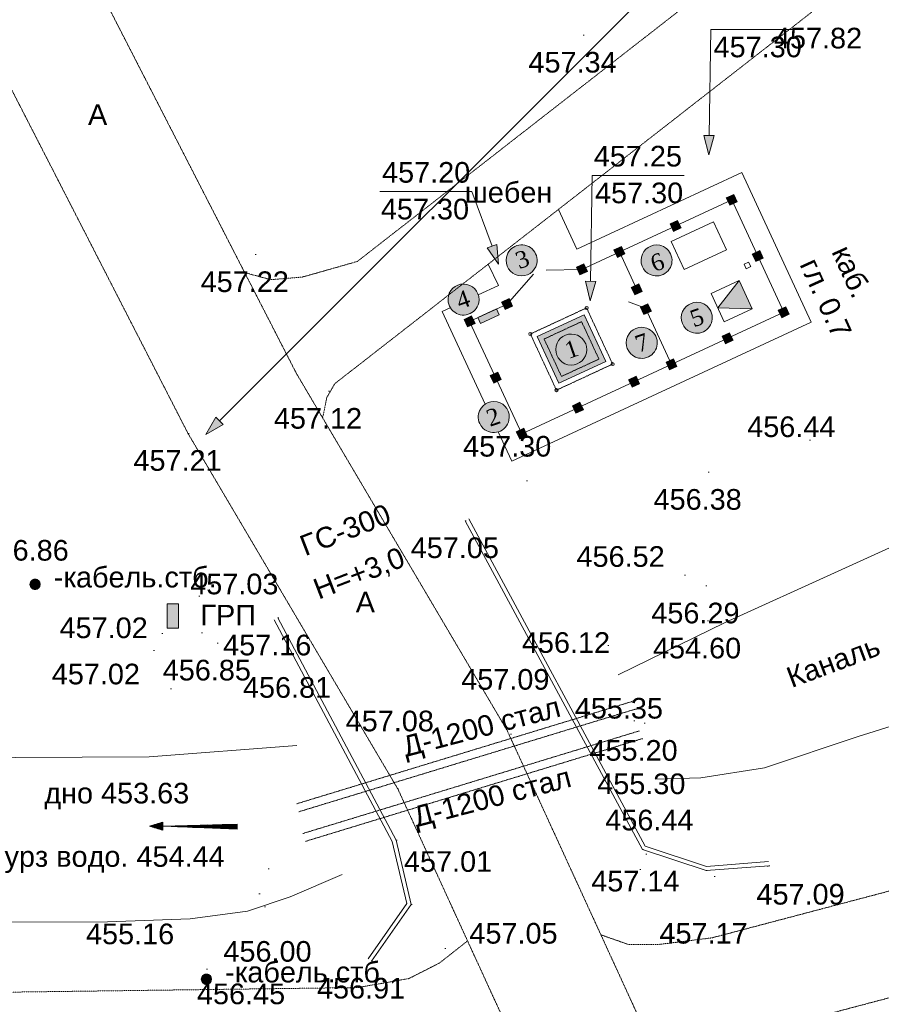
# Model space of a CAD drawing. Header units: millimetres. Extents: x 918404 to 1362154, y 4120617 to 4364104.
# Tile 35 of 256: x 929377 to 937726, y 4170417 to 4179956. Entities that reach past the tile are written whole.
import ezdxf

# ---------------------------------------------------------------- set-up
doc = ezdxf.new("R2010")
doc.units = ezdxf.units.MM
doc.header["$MEASUREMENT"] = 0
doc.linetypes.add('STRIHSMALL', pattern=[1, 0.5, -0.5])
doc.linetypes.add('Д_ТРОТ_ТРУБА', pattern=[1.5, 0.75, -0.75])
for name, color, linetype, lineweight in [('(013) Газ_Ном._пера__2', 2, 'Continuous', 18), ('(013) Газ_Ном._пера__7', 7, 'Continuous', 18), ('(016) Кабель_Ном._пера__7', 7, 'Continuous', 18), ('(019) Связь_Ном._пера__7', 7, 'Continuous', 18), ('(025) Дорога_Ном._пера__7', 7, 'Continuous', 18), ('(027) Гидрография_Ном._пера__7', 7, 'Continuous', 18), ('0_Ном._пера__1', 1, 'Continuous', 18), ('0_Ном._пера__4', 4, 'Continuous', 18), ('0_Ном._пера__6', 6, 'Continuous', 18), ('0_Ном._пера__7', 7, 'Continuous', 18), ('0_Ном._пера__7_Ном._пера__7', 7, 'Continuous', 18), ('Fills_Pen_No__7_Ном._пера__7', 7, 'Continuous', 18), ('ВЫСОТА_Ном._пера__7', 7, 'Continuous', 18), ('Отметка_Ном._пера__255', 255, 'Continuous', 18), ('Текст_Ном._пера__7', 7, 'Continuous', 18), ('ТОЧКИ_Ном._пера__5', 5, 'Continuous', 18)]:
    doc.layers.add(name, color=color, linetype=linetype, lineweight=lineweight)
for name, color, linetype, lineweight, true_color in [('0_Ном._пера__128', 7, 'Continuous', 18, 0x00261c), ('64_Ном._пера__1_Ном._пера__28', 7, 'Continuous', 18, 0x260900), ('64_Ном._пера__1_Ном._пера__48', 7, 'Continuous', 18, 0x261c00), ('Отметка_Ном._пера__244', 7, 'Continuous', 18, 0x7f001f)]:
    doc.layers.add(name, color=color, linetype=linetype, lineweight=lineweight, true_color=true_color)
doc.layers.add('64_Ном._пера__1', color=7, linetype='Continuous')
doc.styles.add('СГЕНЕРИР_СТИЛЬ_1', font='arial.ttf')
doc.styles.add('СГЕНЕРИР_СТИЛЬ_2', font='arial.ttf')
doc.styles.add('СГЕНЕРИР_СТИЛЬ_4', font='times.ttf')

# ---------------------------------------------------------------- blocks, each defined once
blk = doc.blocks.new('Колонна_1045', base_point=(936276.4, 4178211))
at = {"layer": '64_Ном._пера__1_Ном._пера__48', "linetype": 'Continuous'}
blk.add_hatch(color=256, dxfattribs=at).paths.add_polyline_path([(936223.3, 4178230.5), (936256.9, 4178157.9), (936329.5, 4178191.6), (936295.8, 4178264.2)])
at = {"layer": '64_Ном._пера__1_Ном._пера__28', "linetype": 'Continuous', "flags": 128}
blk.add_lwpolyline([(936223.3, 4178230.5), (936256.9, 4178157.9), (936329.5, 4178191.6), (936295.8, 4178264.2)], close=True, dxfattribs=at)
blk = doc.blocks.new('Колонна_1046', base_point=(935356.2, 4177343.1))
at = {"layer": '64_Ном._пера__1_Ном._пера__48', "linetype": 'Continuous'}
blk.add_hatch(color=256, dxfattribs=at).paths.add_polyline_path([(935336.7, 4177290), (935409.3, 4177323.7), (935375.6, 4177396.3), (935303.1, 4177362.6)])
at = {"layer": '64_Ном._пера__1_Ном._пера__28', "linetype": 'Continuous', "flags": 128}
blk.add_lwpolyline([(935336.7, 4177290), (935409.3, 4177323.7), (935375.6, 4177396.3), (935303.1, 4177362.6)], close=True, dxfattribs=at)
blk = doc.blocks.new('Колонна_1047', base_point=(935444.9, 4177152))
at = {"layer": '64_Ном._пера__1_Ном._пера__48', "linetype": 'Continuous'}
blk.add_hatch(color=256, dxfattribs=at).paths.add_polyline_path([(935425.4, 4177098.9), (935498, 4177132.5), (935464.3, 4177205.1), (935391.8, 4177171.4)])
at = {"layer": '64_Ном._пера__1_Ном._пера__28', "linetype": 'Continuous', "flags": 128}
blk.add_lwpolyline([(935425.4, 4177098.9), (935498, 4177132.5), (935464.3, 4177205.1), (935391.8, 4177171.4)], close=True, dxfattribs=at)
blk = doc.blocks.new('Колонна_1048', base_point=(935187.8, 4177706))
at = {"layer": '64_Ном._пера__1_Ном._пера__48', "linetype": 'Continuous'}
blk.add_hatch(color=256, dxfattribs=at).paths.add_polyline_path([(935134.7, 4177725.5), (935168.4, 4177652.9), (935241, 4177686.5), (935207.3, 4177759.1)])
at = {"layer": '64_Ном._пера__1_Ном._пера__28', "linetype": 'Continuous', "flags": 128}
blk.add_lwpolyline([(935134.7, 4177725.5), (935168.4, 4177652.9), (935241, 4177686.5), (935207.3, 4177759.1)], close=True, dxfattribs=at)
blk = doc.blocks.new('Колонна_1049', base_point=(934825.1, 4177537.7))
at = {"layer": '64_Ном._пера__1_Ном._пера__48', "linetype": 'Continuous'}
blk.add_hatch(color=256, dxfattribs=at).paths.add_polyline_path([(934772, 4177557.2), (934805.7, 4177484.6), (934878.3, 4177518.3), (934844.6, 4177590.8)])
at = {"layer": '64_Ном._пера__1_Ном._пера__28', "linetype": 'Continuous', "flags": 128}
blk.add_lwpolyline([(934772, 4177557.2), (934805.7, 4177484.6), (934878.3, 4177518.3), (934844.6, 4177590.8)], close=True, dxfattribs=at)
blk = doc.blocks.new('Колонна_1050', base_point=(936528.9, 4177666.8))
at = {"layer": '64_Ном._пера__1_Ном._пера__48', "linetype": 'Continuous'}
blk.add_hatch(color=256, dxfattribs=at).paths.add_polyline_path([(936509.5, 4177613.6), (936582, 4177647.3), (936548.4, 4177719.9), (936475.8, 4177686.2)])
at = {"layer": '64_Ном._пера__1_Ном._пера__28', "linetype": 'Continuous', "flags": 128}
blk.add_lwpolyline([(936509.5, 4177613.6), (936582, 4177647.3), (936548.4, 4177719.9), (936475.8, 4177686.2)], close=True, dxfattribs=at)
blk = doc.blocks.new('Колонна_1051', base_point=(933737, 4177032.9))
at = {"layer": '64_Ном._пера__1_Ном._пера__48', "linetype": 'Continuous'}
blk.add_hatch(color=256, dxfattribs=at).paths.add_polyline_path([(933683.9, 4177052.3), (933717.6, 4176979.8), (933790.1, 4177013.4), (933756.5, 4177086)])
at = {"layer": '64_Ном._пера__1_Ном._пера__28', "linetype": 'Continuous', "flags": 128}
blk.add_lwpolyline([(933683.9, 4177052.3), (933717.6, 4176979.8), (933790.1, 4177013.4), (933756.5, 4177086)], close=True, dxfattribs=at)
blk = doc.blocks.new('Колонна_1052', base_point=(935692.9, 4176617.4))
at = {"layer": '64_Ном._пера__1_Ном._пера__48', "linetype": 'Continuous'}
blk.add_hatch(color=256, dxfattribs=at).paths.add_polyline_path([(935673.4, 4176564.3), (935746, 4176598), (935712.3, 4176670.6), (935639.8, 4176636.9)])
at = {"layer": '64_Ном._пера__1_Ном._пера__28', "linetype": 'Continuous', "flags": 128}
blk.add_lwpolyline([(935673.4, 4176564.3), (935746, 4176598), (935712.3, 4176670.6), (935639.8, 4176636.9)], close=True, dxfattribs=at)
blk = doc.blocks.new('Колонна_1053', base_point=(936237.2, 4176870))
at = {"layer": '64_Ном._пера__1_Ном._пера__48', "linetype": 'Continuous'}
blk.add_hatch(color=256, dxfattribs=at).paths.add_polyline_path([(936217.7, 4176816.8), (936290.3, 4176850.5), (936256.6, 4176923.1), (936184, 4176889.4)])
at = {"layer": '64_Ном._пера__1_Ном._пера__28', "linetype": 'Continuous', "flags": 128}
blk.add_lwpolyline([(936217.7, 4176816.8), (936290.3, 4176850.5), (936256.6, 4176923.1), (936184, 4176889.4)], close=True, dxfattribs=at)
blk = doc.blocks.new('Колонна_1054', base_point=(936781.4, 4177122.5))
at = {"layer": '64_Ном._пера__1_Ном._пера__48', "linetype": 'Continuous'}
blk.add_hatch(color=256, dxfattribs=at).paths.add_polyline_path([(936762, 4177069.4), (936834.5, 4177103), (936800.9, 4177175.6), (936728.3, 4177141.9)])
at = {"layer": '64_Ном._пера__1_Ном._пера__28', "linetype": 'Continuous', "flags": 128}
blk.add_lwpolyline([(936762, 4177069.4), (936834.5, 4177103), (936800.9, 4177175.6), (936728.3, 4177141.9)], close=True, dxfattribs=at)
blk = doc.blocks.new('Колонна_1055', base_point=(935732.1, 4177958.5))
at = {"layer": '64_Ном._пера__1_Ном._пера__48', "linetype": 'Continuous'}
blk.add_hatch(color=256, dxfattribs=at).paths.add_polyline_path([(935679, 4177978), (935712.7, 4177905.4), (935785.2, 4177939.1), (935751.6, 4178011.6)])
at = {"layer": '64_Ном._пера__1_Ном._пера__28', "linetype": 'Continuous', "flags": 128}
blk.add_lwpolyline([(935679, 4177978), (935712.7, 4177905.4), (935785.2, 4177939.1), (935751.6, 4178011.6)], close=True, dxfattribs=at)
blk = doc.blocks.new('Колонна_1056', base_point=(934099.9, 4177201.2))
at = {"layer": '64_Ном._пера__1_Ном._пера__48', "linetype": 'Continuous'}
blk.add_hatch(color=256, dxfattribs=at).paths.add_polyline_path([(934046.7, 4177220.7), (934080.4, 4177148.1), (934153, 4177181.8), (934119.3, 4177254.3)])
at = {"layer": '64_Ном._пера__1_Ном._пера__28', "linetype": 'Continuous', "flags": 128}
blk.add_lwpolyline([(934046.7, 4177220.7), (934080.4, 4177148.1), (934153, 4177181.8), (934119.3, 4177254.3)], close=True, dxfattribs=at)
blk = doc.blocks.new('Колонна_1235', base_point=(933989.5, 4176488.6))
at = {"layer": '64_Ном._пера__1_Ном._пера__48', "linetype": 'Continuous'}
blk.add_hatch(color=256, dxfattribs=at).paths.add_polyline_path([(933936.4, 4176508.1), (933970.1, 4176435.5), (934042.6, 4176469.2), (934009, 4176541.7)])
at = {"layer": '64_Ном._пера__1_Ном._пера__28', "linetype": 'Continuous', "flags": 128}
blk.add_lwpolyline([(933936.4, 4176508.1), (933970.1, 4176435.5), (934042.6, 4176469.2), (934009, 4176541.7)], close=True, dxfattribs=at)
blk = doc.blocks.new('Колонна_1236', base_point=(934242, 4175944.3))
at = {"layer": '64_Ном._пера__1_Ном._пера__48', "linetype": 'Continuous'}
blk.add_hatch(color=256, dxfattribs=at).paths.add_polyline_path([(934188.9, 4175963.8), (934222.6, 4175891.2), (934295.2, 4175924.9), (934261.5, 4175997.5)])
at = {"layer": '64_Ном._пера__1_Ном._пера__28', "linetype": 'Continuous', "flags": 128}
blk.add_lwpolyline([(934188.9, 4175963.8), (934222.6, 4175891.2), (934295.2, 4175924.9), (934261.5, 4175997.5)], close=True, dxfattribs=at)
blk = doc.blocks.new('Колонна_1237', base_point=(934786.3, 4176196.8))
at = {"layer": '64_Ном._пера__1_Ном._пера__48', "linetype": 'Continuous'}
blk.add_hatch(color=256, dxfattribs=at).paths.add_polyline_path([(934733.2, 4176216.3), (934766.9, 4176143.7), (934839.4, 4176177.4), (934805.8, 4176250)])
at = {"layer": '64_Ном._пера__1_Ном._пера__28', "linetype": 'Continuous', "flags": 128}
blk.add_lwpolyline([(934733.2, 4176216.3), (934766.9, 4176143.7), (934839.4, 4176177.4), (934805.8, 4176250)], close=True, dxfattribs=at)
blk = doc.blocks.new('Колонна_1238', base_point=(935330.6, 4176449.4))
at = {"layer": '64_Ном._пера__1_Ном._пера__48', "linetype": 'Continuous'}
blk.add_hatch(color=256, dxfattribs=at).paths.add_polyline_path([(935277.5, 4176468.8), (935311.1, 4176396.2), (935383.7, 4176429.9), (935350, 4176502.5)])
at = {"layer": '64_Ном._пера__1_Ном._пера__28', "linetype": 'Continuous', "flags": 128}
blk.add_lwpolyline([(935277.5, 4176468.8), (935311.1, 4176396.2), (935383.7, 4176429.9), (935350, 4176502.5)], close=True, dxfattribs=at)
blk = doc.blocks.new('Линия_121', base_point=(941398.9, 4186157))
at = {"layer": '0_Ном._пера__1', "linetype": 'Continuous'}
blk.add_hatch(color=256, dxfattribs=at).paths.add_polyline_path([(931181, 4175939.2), (931348.3, 4176035.8), (931277.6, 4176106.5)])
for p, q in [((941398.9, 4186157), (931313, 4176071.1)), ((931181, 4175939.2), (931277.6, 4176106.5)), ((931277.6, 4176106.5), (931348.3, 4176035.8)), ((931181, 4175939.2), (931348.3, 4176035.8))]:
    blk.add_line(p, q, dxfattribs=at)
blk = doc.blocks.new('Линия_188', base_point=(933758.9, 4178291.4))
at = {"layer": '0_Ном._пера__1', "linetype": 'Continuous'}
blk.add_hatch(color=256, dxfattribs=at).paths.add_polyline_path([(934018.2, 4177587.4), (934000.6, 4177779.8), (933906.8, 4177745.3)])
for p, q in [((933758.9, 4178291.4), (933953.7, 4177762.5)), ((933906.8, 4177745.3), (934000.6, 4177779.8)), ((934018.2, 4177587.4), (933906.8, 4177745.3)), ((934018.2, 4177587.4), (934000.6, 4177779.8))]:
    blk.add_line(p, q, dxfattribs=at)
blk = doc.blocks.new('Линия_189', base_point=(934924.1, 4178448.3))
at = {"layer": '0_Ном._пера__1', "linetype": 'Continuous'}
blk.add_hatch(color=256, dxfattribs=at).paths.add_polyline_path([(934905.8, 4177234.2), (934958.6, 4177420), (934858.6, 4177421.6)])
for p, q in [((934924.1, 4178448.3), (934908.6, 4177420.8)), ((934905.8, 4177234.2), (934858.6, 4177421.6)), ((934858.6, 4177421.6), (934958.6, 4177420)), ((934905.8, 4177234.2), (934958.6, 4177420))]:
    blk.add_line(p, q, dxfattribs=at)
blk = doc.blocks.new('Линия_190', base_point=(936073.3, 4179862.4))
at = {"layer": '0_Ном._пера__1', "linetype": 'Continuous'}
blk.add_hatch(color=256, dxfattribs=at).paths.add_polyline_path([(936054.9, 4178648.4), (936107.7, 4178834.2), (936007.7, 4178835.7)])
for p, q in [((936073.3, 4179862.4), (936057.7, 4178835)), ((936054.9, 4178648.4), (936007.7, 4178835.7)), ((936007.7, 4178835.7), (936107.7, 4178834.2)), ((936054.9, 4178648.4), (936107.7, 4178834.2))]:
    blk.add_line(p, q, dxfattribs=at)

msp = doc.modelspace()

# ---------------------------------------------------------------- hatches: boundary and pattern name
at = {"layer": '(013) Газ_Ном._пера__2', "linetype": 'Continuous'}
msp.add_hatch(color=256, dxfattribs=at).paths.add_polyline_path([(930915.2, 4174298.6), (930807.5, 4174298.6), (930807.5, 4174060), (930915.2, 4174060)])
at = {"layer": '0_Ном._пера__1', "linetype": 'Continuous', "lineweight": 18}
for points in [[(936476.1, 4177156.3), (936349.9, 4177428.4), (936150, 4177177.6), (936147.8, 4177165.9)], [(934602.6, 4176433.6), (935056.2, 4176644), (934845.8, 4177097.5), (934392.2, 4176887.1)]]:
    msp.add_hatch(color=14, dxfattribs=at).paths.add_polyline_path(points)
at = {"layer": '0_Ном._пера__1', "linetype": 'Continuous', "lineweight": 0, "true_color": 0xbf0000}
msp.add_hatch(color=12, dxfattribs=at).paths.add_polyline_path([(933816.5, 4177069.7), (933997.9, 4177153.9), (934024.2, 4177097.3), (933842.7, 4177013.1)])
at = {"layer": 'Отметка_Ном._пера__255', "linetype": 'Continuous', "lineweight": 0, "true_color": 0xffffff}
for points in [[(934387.5, 4177592.5, 1), (934093.6, 4177656.2, 1)], [(935579.9, 4177771, 1), (935516.1, 4177477.1, 1)], [(933824.6, 4177213.3, 1), (933530.7, 4177277, 1)], [(935970.2, 4177215.5, 1), (935906.5, 4176921.5, 1)], [(935436.4, 4176972.5, 1), (935372.7, 4176678.5, 1)], [(934868.7, 4176729, 1), (934574.8, 4176792.7, 1)], [(934117.7, 4176075.4, 1), (933823.7, 4176139.2, 1)]]:
    msp.add_hatch(color=7, dxfattribs=at).paths.add_polyline_path(points)

# ---------------------------------------------------------------- linework, layer by layer
at = {"layer": '(013) Газ_Ном._пера__7', "linetype": 'Continuous', "flags": 128}
msp.add_lwpolyline([(930807.5, 4174060), (930807.5, 4174298.6), (930915.2, 4174298.6), (930915.2, 4174060)], close=True, dxfattribs=at)
at = {"layer": '(016) Кабель_Ном._пера__7', "linetype": 'Continuous'}
for p, q in [((929476.1, 4174495), (929575.1, 4174495)), ((929476.1, 4174494), (929575.1, 4174494)), ((929476.1, 4174493), (929575.1, 4174493)), ((929476.1, 4174492), (929575.1, 4174492)), ((929476.1, 4174491), (929575.1, 4174491)), ((929476.1, 4174490), (929575.1, 4174490)), ((929476.1, 4174489), (929576.1, 4174489)), ((929476.1, 4174488), (929576.1, 4174488)), ((929476.1, 4174487), (929576.1, 4174487)), ((929476.1, 4174486), (929576.1, 4174486)), ((929476.1, 4174485), (929576.1, 4174485)), ((929476.1, 4174484), (929576.1, 4174484)), ((929476.1, 4174483), (929575.1, 4174483)), ((929476.1, 4174482), (929575.1, 4174482)), ((929476.1, 4174481), (929575.1, 4174481)), ((929476.1, 4174480), (929575.1, 4174480)), ((929476.1, 4174479), (929575.1, 4174479)), ((929476.1, 4174478), (929575.1, 4174478)), ((929476.1, 4174477), (929575.1, 4174477)), ((929477.1, 4174499), (929574.1, 4174499)), ((929477.1, 4174498), (929574.1, 4174498)), ((929477.1, 4174497), (929574.1, 4174497)), ((929477.1, 4174496), (929575.1, 4174496)), ((929477.1, 4174476), (929575.1, 4174476)), ((929477.1, 4174475), (929574.1, 4174475)), ((929477.1, 4174474), (929574.1, 4174474)), ((929477.1, 4174473), (929574.1, 4174473)), ((929478.1, 4174503), (929573.1, 4174503)), ((929478.1, 4174502), (929573.1, 4174502)), ((929478.1, 4174501), (929573.1, 4174501)), ((929478.1, 4174500), (929574.1, 4174500)), ((929478.1, 4174472), (929574.1, 4174472)), ((929478.1, 4174471), (929573.1, 4174471)), ((929478.1, 4174470), (929573.1, 4174470)), ((929479.1, 4174505), (929572.1, 4174505)), ((929479.1, 4174504), (929572.1, 4174504)), ((929479.1, 4174469), (929573.1, 4174469)), ((929480.1, 4174507), (929571.1, 4174507)), ((929480.1, 4174506), (929572.1, 4174506)), ((929481.1, 4174509), (929570.1, 4174509)), ((929481.1, 4174508), (929571.1, 4174508)), ((929482.1, 4174511), (929569.1, 4174511)), ((929482.1, 4174510), (929570.1, 4174510)), ((929483.1, 4174513), (929568.1, 4174513)), ((929483.1, 4174512), (929569.1, 4174512)), ((929484.1, 4174514), (929567.1, 4174514)), ((929485.1, 4174516), (929566.1, 4174516)), ((929485.1, 4174515), (929567.1, 4174515)), ((929486.1, 4174517), (929565.1, 4174517)), ((929487.1, 4174518), (929564.1, 4174518)), ((929488.1, 4174519), (929563.1, 4174519)), ((929489.1, 4174520), (929563.1, 4174520)), ((929490.1, 4174521), (929562.1, 4174521)), ((929491.1, 4174522), (929561.1, 4174522)), ((929492.1, 4174523), (929560.1, 4174523)), ((929493.1, 4174524), (929558.1, 4174524)), ((929494.1, 4174525), (929557.1, 4174525)), ((929495.1, 4174526), (929556.1, 4174526)), ((929497.1, 4174527), (929555.1, 4174527)), ((929498.1, 4174528), (929553.1, 4174528)), ((929500.1, 4174529), (929552.1, 4174529)), ((929501.1, 4174530), (929550.1, 4174530)), ((929503.1, 4174531), (929548.1, 4174531)), ((929505.1, 4174532), (929546.1, 4174532)), ((929508.1, 4174533), (929544.1, 4174533)), ((929511.1, 4174534), (929541.1, 4174534)), ((929514.1, 4174535), (929537.1, 4174535)), ((929520.1, 4174536), (929531.1, 4174536)), ((929479.1, 4174468), (929572.1, 4174468)), ((929479.1, 4174467), (929572.1, 4174467)), ((929480.1, 4174466), (929571.1, 4174466)), ((929480.1, 4174465), (929571.1, 4174465)), ((929481.1, 4174464), (929570.1, 4174464)), ((929481.1, 4174463), (929570.1, 4174463)), ((929482.1, 4174462), (929569.1, 4174462)), ((929482.1, 4174461), (929569.1, 4174461)), ((929483.1, 4174460), (929568.1, 4174460)), ((929484.1, 4174459), (929567.1, 4174459)), ((929484.1, 4174458), (929567.1, 4174458)), ((929485.1, 4174457), (929566.1, 4174457)), ((929486.1, 4174456), (929565.1, 4174456)), ((929487.1, 4174455), (929565.1, 4174455)), ((929487.1, 4174454), (929564.1, 4174454)), ((929488.1, 4174453), (929563.1, 4174453)), ((929489.1, 4174452), (929562.1, 4174452)), ((929490.1, 4174451), (929561.1, 4174451)), ((929491.1, 4174450), (929560.1, 4174450)), ((929492.1, 4174449), (929559.1, 4174449)), ((929493.1, 4174448), (929558.1, 4174448)), ((929495.1, 4174447), (929557.1, 4174447)), ((929496.1, 4174446), (929555.1, 4174446)), ((929497.1, 4174445), (929554.1, 4174445)), ((929499.1, 4174444), (929552.1, 4174444)), ((929501.1, 4174443), (929551.1, 4174443)), ((929502.1, 4174442), (929549.1, 4174442)), ((929504.1, 4174441), (929547.1, 4174441)), ((929507.1, 4174440), (929544.1, 4174440)), ((929509.1, 4174439), (929542.1, 4174439)), ((929513.1, 4174438), (929538.1, 4174438)), ((929517.1, 4174437), (929534.1, 4174437)), ((931136.5, 4170668.7), (931235.5, 4170668.7)), ((931136.5, 4170667.7), (931235.5, 4170667.7)), ((931136.5, 4170666.7), (931235.5, 4170666.7)), ((931136.5, 4170665.7), (931235.5, 4170665.7)), ((931136.5, 4170664.7), (931235.5, 4170664.7)), ((931136.5, 4170663.7), (931235.5, 4170663.7)), ((931136.5, 4170662.7), (931236.5, 4170662.7)), ((931136.5, 4170661.7), (931236.5, 4170661.7)), ((931136.5, 4170660.7), (931236.5, 4170660.7)), ((931136.5, 4170659.7), (931236.5, 4170659.7)), ((931136.5, 4170658.7), (931236.5, 4170658.7)), ((931136.5, 4170657.7), (931236.5, 4170657.7)), ((931136.5, 4170656.7), (931235.5, 4170656.7)), ((931136.5, 4170655.7), (931235.5, 4170655.7)), ((931136.5, 4170654.7), (931235.5, 4170654.7)), ((931136.5, 4170653.7), (931235.5, 4170653.7)), ((931136.5, 4170652.7), (931235.5, 4170652.7)), ((931137.5, 4170672.7), (931234.5, 4170672.7)), ((931137.5, 4170671.7), (931234.5, 4170671.7)), ((931137.5, 4170670.7), (931234.5, 4170670.7)), ((931137.5, 4170669.7), (931235.5, 4170669.7)), ((931138.5, 4170676.7), (931233.5, 4170676.7)), ((931138.5, 4170675.7), (931233.5, 4170675.7)), ((931138.5, 4170674.7), (931233.5, 4170674.7)), ((931138.5, 4170673.7), (931234.5, 4170673.7)), ((931139.5, 4170678.7), (931232.5, 4170678.7)), ((931139.5, 4170677.7), (931232.5, 4170677.7)), ((931140.5, 4170680.7), (931231.5, 4170680.7)), ((931140.5, 4170679.7), (931232.5, 4170679.7)), ((931141.5, 4170682.7), (931230.5, 4170682.7)), ((931141.5, 4170681.7), (931231.5, 4170681.7)), ((931142.5, 4170684.7), (931229.5, 4170684.7)), ((931142.5, 4170683.7), (931230.5, 4170683.7)), ((931143.5, 4170686.7), (931228.5, 4170686.7)), ((931143.5, 4170685.7), (931229.5, 4170685.7)), ((931144.5, 4170687.7), (931227.5, 4170687.7)), ((931145.5, 4170689.7), (931226.5, 4170689.7)), ((931145.5, 4170688.7), (931227.5, 4170688.7)), ((931146.5, 4170690.7), (931225.5, 4170690.7)), ((931147.5, 4170691.7), (931224.5, 4170691.7)), ((931148.5, 4170692.7), (931223.5, 4170692.7)), ((931149.5, 4170693.7), (931223.5, 4170693.7)), ((931150.5, 4170694.7), (931222.5, 4170694.7)), ((931151.5, 4170695.7), (931221.5, 4170695.7)), ((931152.5, 4170696.7), (931220.5, 4170696.7)), ((931153.5, 4170697.7), (931218.5, 4170697.7)), ((931154.5, 4170698.7), (931217.5, 4170698.7)), ((931155.5, 4170699.7), (931216.5, 4170699.7)), ((931157.5, 4170700.7), (931215.5, 4170700.7)), ((931158.5, 4170701.7), (931213.5, 4170701.7)), ((931160.5, 4170702.7), (931212.5, 4170702.7)), ((931161.5, 4170703.7), (931210.5, 4170703.7)), ((931163.5, 4170704.7), (931208.5, 4170704.7)), ((931165.5, 4170705.7), (931206.5, 4170705.7)), ((931168.5, 4170706.7), (931204.5, 4170706.7)), ((931171.5, 4170707.7), (931201.5, 4170707.7)), ((931174.5, 4170708.7), (931197.5, 4170708.7)), ((931180.5, 4170709.7), (931191.5, 4170709.7)), ((931136.5, 4170651.7), (931235.5, 4170651.7)), ((931136.5, 4170650.7), (931235.5, 4170650.7)), ((931137.5, 4170649.7), (931235.5, 4170649.7)), ((931137.5, 4170648.7), (931234.5, 4170648.7)), ((931137.5, 4170647.7), (931234.5, 4170647.7)), ((931137.5, 4170646.7), (931234.5, 4170646.7)), ((931138.5, 4170645.7), (931234.5, 4170645.7)), ((931138.5, 4170644.7), (931233.5, 4170644.7)), ((931138.5, 4170643.7), (931233.5, 4170643.7)), ((931139.5, 4170642.7), (931233.5, 4170642.7)), ((931139.5, 4170641.7), (931232.5, 4170641.7)), ((931139.5, 4170640.7), (931232.5, 4170640.7)), ((931140.5, 4170639.7), (931231.5, 4170639.7)), ((931140.5, 4170638.7), (931231.5, 4170638.7)), ((931141.5, 4170637.7), (931230.5, 4170637.7)), ((931141.5, 4170636.7), (931230.5, 4170636.7)), ((931142.5, 4170635.7), (931229.5, 4170635.7)), ((931142.5, 4170634.7), (931229.5, 4170634.7)), ((931143.5, 4170633.7), (931228.5, 4170633.7)), ((931144.5, 4170632.7), (931227.5, 4170632.7)), ((931144.5, 4170631.7), (931227.5, 4170631.7)), ((931145.5, 4170630.7), (931226.5, 4170630.7)), ((931146.5, 4170629.7), (931225.5, 4170629.7)), ((931147.5, 4170628.7), (931225.5, 4170628.7)), ((931147.5, 4170627.7), (931224.5, 4170627.7)), ((931148.5, 4170626.7), (931223.5, 4170626.7)), ((931149.5, 4170625.7), (931222.5, 4170625.7)), ((931150.5, 4170624.7), (931221.5, 4170624.7)), ((931151.5, 4170623.7), (931220.5, 4170623.7)), ((931152.5, 4170622.7), (931219.5, 4170622.7)), ((931153.5, 4170621.7), (931218.5, 4170621.7)), ((931155.5, 4170620.7), (931217.5, 4170620.7)), ((931156.5, 4170619.7), (931215.5, 4170619.7)), ((931157.5, 4170618.7), (931214.5, 4170618.7)), ((931159.5, 4170617.7), (931212.5, 4170617.7)), ((931161.5, 4170616.7), (931211.5, 4170616.7)), ((931162.5, 4170615.7), (931209.5, 4170615.7)), ((931164.5, 4170614.7), (931207.5, 4170614.7)), ((931167.5, 4170613.7), (931204.5, 4170613.7)), ((931169.5, 4170612.7), (931202.5, 4170612.7)), ((931173.5, 4170611.7), (931198.5, 4170611.7)), ((931177.5, 4170610.7), (931194.5, 4170610.7))]:
    msp.add_line(p, q, dxfattribs=at)
for centre in [(929526.1, 4174486), (931186.5, 4170659.7)]:
    msp.add_circle(centre, 50, dxfattribs=at)
at = {"layer": '(027) Гидрография_Ном._пера__7', "linetype": 'Continuous'}
for p, q in [((930633.5, 4172143.6), (930763.7, 4172182.8)), ((930763.7, 4172182.8), (930763.2, 4172102.8)), ((930763.5, 4172142.8), (930633.5, 4172143.6)), ((930763.2, 4172102.8), (930633.5, 4172143.6)), ((930763.4, 4172137.8), (930649.4, 4172138.5)), ((930763.5, 4172147.8), (930649.5, 4172148.5)), ((930763.4, 4172132.8), (930665.4, 4172133.4)), ((930763.5, 4172152.8), (930665.5, 4172153.4)), ((930763.4, 4172127.8), (930682.4, 4172128.3)), ((930763.5, 4172157.8), (930682.5, 4172158.3)), ((930763.3, 4172122.8), (930698.3, 4172123.2)), ((930763.6, 4172162.8), (930698.6, 4172163.2)), ((930763.3, 4172117.8), (930714.3, 4172118.1)), ((930763.6, 4172167.8), (930714.6, 4172168.1)), ((930763.3, 4172112.8), (930730.3, 4172113)), ((930763.6, 4172172.8), (930730.6, 4172173)), ((930763.3, 4172107.8), (930747.3, 4172107.9)), ((930763.7, 4172177.8), (930747.7, 4172177.9)), ((931483.6, 4172163.7), (930763.5, 4172142.8)), ((930763.5, 4172142.8), (931483.3, 4172113.7)), ((931483.4, 4172138.7), (930763.5, 4172142.8)), ((931483.4, 4172133.7), (930907.4, 4172137)), ((931483.5, 4172143.7), (930907.5, 4172147)), ((931483.4, 4172128.7), (931051.4, 4172131.2)), ((931483.5, 4172148.7), (931051.5, 4172151.2)), ((931483.4, 4172123.7), (931195.4, 4172125.4)), ((931483.5, 4172153.7), (931195.5, 4172155.3)), ((931483.3, 4172118.7), (931339.3, 4172119.5)), ((931483.6, 4172158.7), (931339.6, 4172159.5)), ((931483.3, 4172113.7), (931483.6, 4172163.7))]:
    msp.add_line(p, q, dxfattribs=at)
at = {"layer": '0_Ном._пера__1', "linetype": 'Continuous'}
for p, q in [((936966.1, 4179862.4), (936074.3, 4179862.4)), ((935816.9, 4178448.3), (934925.2, 4178448.3)), ((932866.1, 4178291.4), (933757.9, 4178291.4))]:
    msp.add_line(p, q, dxfattribs=at)
at = {"layer": '0_Ном._пера__1', "linetype": 'Continuous', "flags": 128}
msp.add_lwpolyline([(936349.9, 4177428.4), (936476.1, 4177156.3), (936204, 4177030), (936077.7, 4177302.2)], close=True, dxfattribs=at)
msp.add_lwpolyline([(936476.1, 4177156.3), (936140.9, 4177166.1), (936349.9, 4177428.4)], dxfattribs=at)
at = {"layer": '0_Ном._пера__128', "linetype": 'Continuous'}
for p, q in [((935356.2, 4177343.1), (935187.8, 4177706)), ((935692.9, 4176617.4), (935440.4, 4177161.7))]:
    msp.add_line(p, q, dxfattribs=at)
at = {"layer": '0_Ном._пера__4', "linetype": 'Continuous', "flags": 128}
for points in [[(935176.8, 4173608.6), (936213.6, 4174116.2), (938402.5, 4175111.5), (940395.7, 4175841.4), (943108, 4176834.6)], [(935533.4, 4172597.2), (935977, 4172610.7), (936593.6, 4172708.1), (937500.9, 4173013.4), (940093.8, 4173823.1), (941242.9, 4174247.8), (942360, 4174661.3), (943459.1, 4175083.6), (944924.7, 4175708.3)], [(932061.8, 4172924.4), (930632.7, 4172814.3), (929332.4, 4172807.6), (926755.1, 4172737.7)], [(932502.8, 4171673.4), (931998.5, 4171457.2), (931583.7, 4171319.6), (931029.2, 4171245.5), (930227.2, 4171215.5), (926705.1, 4171207.6)]]:
    msp.add_lwpolyline(points, dxfattribs=at)
at = {"layer": '0_Ном._пера__6', "linetype": 'Continuous', "flags": 128}
msp.add_lwpolyline([(936098.8, 4177997.4), (936225.1, 4177725.3), (935816.9, 4177535.9), (935690.6, 4177808)], close=True, dxfattribs=at)
at = {"layer": '0_Ном._пера__7', "linetype": 'Д_ТРОТ_ТРУБА', "flags": 128}
for points in [[(925595.7, 4186494.9), (931007.6, 4175948.4), (933042.4, 4172501.4), (935273, 4167639.8), (937683.7, 4162880.2)], [(926944.5, 4186494.9), (932059.1, 4176527.8), (934101.4, 4173068.1), (936342.9, 4168183.8), (938764.5, 4163401.5)], [(931557.2, 4177505.8), (931808.8, 4177437.8), (932115.8, 4177463), (932648.5, 4177614), (936714.3, 4180780.9), (943852, 4184883.8)], [(932312.2, 4176099), (932352.6, 4176295.2), (932430.2, 4176430), (937161.7, 4180115.3), (944250.6, 4184190.2)], [(935009, 4171090.4), (935272.7, 4170997.7), (935576.5, 4170997.7), (936086, 4171061.4), (939121.9, 4171862.7), (940390, 4172205.2), (941294.4, 4172299.2), (942186.3, 4172335.5), (943089.6, 4172277.4), (944178.1, 4172204.9), (945162.9, 4172091), (945914.1, 4172123.8), (946555.2, 4172201), (946981.7, 4172367.8), (947374.5, 4172677.1), (948287.4, 4173837.4)], [(935321.7, 4173354.2), (932058.5, 4172359.2)], [(935788.5, 4169391.8), (936047.7, 4169793.1), (936310.5, 4170014.9), (936697, 4170188.4), (939379.8, 4170896.6), (940620.4, 4171231.6), (941400.3, 4171390.4), (942151.2, 4171494.4), (943007.7, 4171459.5), (944034.5, 4171369.1), (945006.5, 4171320.7), (945859.7, 4171325.5), (946761, 4171445.3), (947354.3, 4171661.7), (947961.2, 4172137.8), (948773.2, 4173345.5)], [(935345.1, 4173277.7), (932081.8, 4172282.7)], [(935382.7, 4173066.6), (932119.4, 4172071.5)], [(935406, 4172990.1), (932142.7, 4171995)], [(927296.2, 4170508.9), (932654.5, 4170579.5), (933147.7, 4170666.3), (933443.8, 4170816.8), (933716.8, 4171031.7)]]:
    msp.add_lwpolyline(points, dxfattribs=at)
at = {"layer": '0_Ном._пера__7', "linetype": 'Continuous', "flags": 128}
for points in [[(936440, 4177607.7), (936460.3, 4177564.2), (936416.7, 4177544), (936396.5, 4177587.5)], [(935324.3, 4177354.8), (935367.9, 4177375), (935388.1, 4177331.5), (935344.5, 4177311.3)], [(933816.5, 4177069.7), (933997.9, 4177153.9), (934024.2, 4177097.3), (933842.7, 4177013.1)], [(935408.5, 4177173.4), (935452, 4177193.6), (935472.2, 4177150.1), (935428.7, 4177129.9)], [(934602.6, 4176433.6), (935056.2, 4176644), (934845.8, 4177097.5), (934392.2, 4176887.1)]]:
    msp.add_lwpolyline(points, close=True, dxfattribs=at)
at = {"layer": '0_Ном._пера__7', "linetype": 'STRIHSMALL', "flags": 128}
for points in [[(934578.3, 4176367.2), (935122.6, 4176619.7), (934870.1, 4177163.9), (934325.8, 4176911.4)], [(934989.8, 4176668.3), (934626.9, 4176500), (934458.6, 4176862.8), (934821.4, 4177031.1)]]:
    msp.add_lwpolyline(points, close=True, dxfattribs=at)
at = {"layer": '0_Ном._пера__7', "linetype": 'Continuous', "flags": 128}
for points in [[(933694.7, 4175102.8), (935411.6, 4171915.7), (936028.8, 4171712.4), (936636.1, 4171760.2)], [(933729.9, 4175121.8), (935439.2, 4171948.7), (936033.7, 4171752.9), (936632.9, 4171800)], [(932753.5, 4170858.7), (933127.3, 4171392.4), (932985.8, 4171993.3), (931841.5, 4174141.5)], [(932786.3, 4170835.7), (933170.3, 4171384.1), (933023.6, 4172007.6), (931876.8, 4174160.3)]]:
    msp.add_lwpolyline(points, dxfattribs=at)
at = {"layer": '0_Ном._пера__7', "linetype": 'Continuous'}
for centre in [(934870.1, 4177163.9), (934325.8, 4176911.4), (935122.6, 4176619.7), (934578.3, 4176367.2)]:
    msp.add_circle(centre, 15, dxfattribs=at)
at = {"layer": '0_Ном._пера__7_Ном._пера__7', "linetype": 'Continuous'}
for p, q in [((935440.4, 4177161.7), (935277.4, 4177221.4)), ((934845.8, 4177097.5), (934392.2, 4176887.1)), ((935056.2, 4176644), (934845.8, 4177097.5)), ((934392.2, 4176887.1), (934602.6, 4176433.6)), ((934602.6, 4176433.6), (935056.2, 4176644))]:
    msp.add_line(p, q, dxfattribs=at)
at = {"layer": 'Fills_Pen_No__7_Ном._пера__7', "linetype": 'Continuous'}
for p, q in [((934774.5, 4177734.7), (936373.6, 4178476.6)), ((936373.6, 4178476.6), (937047, 4177025.2)), ((936276.4, 4178211), (934825.1, 4177537.7)), ((936276.4, 4178211), (936781.4, 4177122.5)), ((934774.5, 4177734.7), (934596.9, 4178117.6)), ((934015.7, 4177382.7), (933917.4, 4177588.3)), ((934477, 4177529.1), (934825.1, 4177537.7)), ((934099.9, 4177201.2), (934356.8, 4177490.2)), ((933820.5, 4177292.1), (934015.7, 4177382.7)), ((933471.4, 4177130.1), (933549.5, 4177166.4)), ((933737, 4177032.9), (934099.9, 4177201.2)), ((933887.8, 4176232.7), (933471.4, 4177130.1)), ((936781.4, 4177122.5), (934242, 4175944.3)), ((934242, 4175944.3), (933737, 4177032.9)), ((937047, 4177025.2), (934144.8, 4175678.7)), ((934144.8, 4175678.7), (934012.9, 4175962.9))]:
    msp.add_line(p, q, dxfattribs=at)
at = {"layer": 'Отметка_Ном._пера__244', "linetype": 'Continuous', "flags": 128}
for points in [[(934387.5, 4177592.5, 1), (934093.6, 4177656.2, 1)], [(935579.9, 4177771, 1), (935516.1, 4177477.1, 1)], [(933824.6, 4177213.3, 1), (933530.7, 4177277, 1)], [(935970.2, 4177215.5, 1), (935906.5, 4176921.5, 1)], [(935436.4, 4176972.5, 1), (935372.7, 4176678.5, 1)], [(934868.7, 4176729, 1), (934574.8, 4176792.7, 1)], [(934117.7, 4176075.4, 1), (933823.7, 4176139.2, 1)]]:
    msp.add_lwpolyline(points, format="xyb", close=True, dxfattribs=at)
at = {"layer": 'ТОЧКИ_Ном._пера__5', "linetype": 'Continuous'}
for p, q in [((934835.5, 4179806.7), (934845.5, 4179806.7)), ((931659.1, 4177680.2), (931669.1, 4177680.2)), ((932368.7, 4176356.2), (932378.7, 4176356.2)), ((931007.6, 4175948.4), (931017.6, 4175948.4)), ((937030.8, 4175882.1), (937040.8, 4175882.1)), ((936047.8, 4175571.3), (936057.8, 4175571.3)), ((934287.7, 4175489.9), (934297.7, 4175489.9)), ((933694.7, 4175102.8), (933704.7, 4175102.8)), ((935819.2, 4174575.1), (935829.2, 4174575.1)), ((929526.1, 4174486), (929536.1, 4174486)), ((936026.1, 4174470.4), (936036.1, 4174470.4)), ((931113.1, 4174370.5), (931123.1, 4174370.5)), ((931876.8, 4174160.3), (931886.8, 4174160.3)), ((936042.2, 4174131), (936052.2, 4174131)), ((930755.5, 4174009.2), (930765.5, 4174009.2)), ((931137.1, 4174015.5), (931147.1, 4174015.5)), ((931291.5, 4173917.4), (931301.5, 4173917.4)), ((930672.2, 4173845.4), (930682.2, 4173845.4)), ((935076.9, 4173892.1), (935086.9, 4173892.1)), ((930838.7, 4173474.1), (930848.7, 4173474.1)), ((935345.1, 4173277.7), (935355.1, 4173277.7)), ((935329.1, 4173164.3), (935339.1, 4173164.3)), ((935426.8, 4173139.6), (935436.8, 4173139.6)), ((934132.2, 4173034.7), (934142.2, 4173034.7)), ((935406, 4172990.1), (935416, 4172990.1)), ((933042.4, 4172501.4), (933052.4, 4172501.4)), ((935580, 4172464.9), (935590, 4172464.9)), ((933023.6, 4172007.6), (933033.6, 4172007.6)), ((935411.6, 4171915.7), (935421.6, 4171915.7)), ((935444, 4171873.3), (935454, 4171873.3)), ((931784.8, 4171729.6), (931794.8, 4171729.6)), ((935387.4, 4171723.1), (935397.4, 4171723.1)), ((936028.8, 4171712.4), (936038.8, 4171712.4)), ((936619, 4171755.2), (936629, 4171755.2)), ((936636.1, 4171760.2), (936646.1, 4171760.2)), ((936106.6, 4171654), (936116.6, 4171654)), ((931695.8, 4171488.2), (931705.8, 4171488.2)), ((931749.9, 4171361.8), (931759.9, 4171361.8)), ((933170.3, 4171384.1), (933180.3, 4171384.1)), ((932084, 4170955.3), (932094, 4170955.3)), ((933496.2, 4170959.4), (933506.2, 4170959.4)), ((931186.4, 4170757.4), (931196.4, 4170757.4)), ((931623.1, 4170780.6), (931633.1, 4170780.6)), ((932786.3, 4170835.7), (932796.3, 4170835.7))]:
    msp.add_line(p, q, dxfattribs=at)

# ---------------------------------------------------------------- block references
at = {"color": 1, "linetype": 'Continuous', "lineweight": 18}
for name, p in [('Линия_121', (941398.9, 4186157)), ('Линия_190', (936073.3, 4179862.4)), ('Линия_189', (934924.1, 4178448.3)), ('Линия_188', (933758.9, 4178291.4))]:
    msp.add_blockref(name, p, dxfattribs=at)
at = {"layer": '64_Ном._пера__1', "color": 18, "lineweight": 18, "true_color": 0x260900}
for name, p in [('Колонна_1045', (936276.4, 4178211)), ('Колонна_1055', (935732.1, 4177958.5)), ('Колонна_1048', (935187.8, 4177706)), ('Колонна_1050', (936528.9, 4177666.8)), ('Колонна_1049', (934825.1, 4177537.7)), ('Колонна_1046', (935356.2, 4177343.1)), ('Колонна_1056', (934099.9, 4177201.2)), ('Колонна_1047', (935444.9, 4177152)), ('Колонна_1054', (936781.4, 4177122.5)), ('Колонна_1051', (933737, 4177032.9)), ('Колонна_1053', (936237.2, 4176870)), ('Колонна_1052', (935692.9, 4176617.4)), ('Колонна_1235', (933989.5, 4176488.6)), ('Колонна_1238', (935330.6, 4176449.4)), ('Колонна_1237', (934786.3, 4176196.8)), ('Колонна_1236', (934242, 4175944.3))]:
    msp.add_blockref(name, p, dxfattribs=at)

# ---------------------------------------------------------------- texts
at = {"layer": '(013) Газ_Ном._пера__7', "linetype": 'Continuous', "char_height": 200, "attachment_point": 7, "rotation": 21.16323, "style": 'СГЕНЕРИР_СТИЛЬ_1'}
for s, insert in [('{ГС-300}', (932143, 4174754.1)), ('{Н=+3,0}', (932286.3, 4174302.2))]:
    msp.add_mtext(s, dxfattribs=dict(at, insert=insert))
at = {"layer": '(013) Газ_Ном._пера__7', "linetype": 'Continuous', "insert": (931128.3, 4174087.4), "char_height": 200, "attachment_point": 7, "style": 'СГЕНЕРИР_СТИЛЬ_1'}
msp.add_mtext('{ГРП}', dxfattribs=at)
at = {"layer": '(016) Кабель_Ном._пера__7', "linetype": 'Continuous', "char_height": 200, "attachment_point": 7, "style": 'СГЕНЕРИР_СТИЛЬ_1'}
for insert in [(929707.3, 4174453), (931367.7, 4170626.7)]:
    msp.add_mtext('{-кабель.стб.}', dxfattribs=dict(at, insert=insert))
at = {"layer": '(019) Связь_Ном._пера__7', "linetype": 'Continuous', "char_height": 200, "attachment_point": 7, "rotation": 294.34154, "style": 'СГЕНЕРИР_СТИЛЬ_1'}
for s, insert in [('{каб.}', (937238, 4177708)), ('{гл. 0.7}', (936928.7, 4177585.5))]:
    msp.add_mtext(s, dxfattribs=dict(at, insert=insert))
at = {"layer": '(025) Дорога_Ном._пера__7', "linetype": 'Continuous', "char_height": 200, "attachment_point": 7, "style": 'СГЕНЕРИР_СТИЛЬ_1'}
for s, insert in [('{A}', (930038.9, 4178936.8)), ('{шебен}', (933689.1, 4178181.1)), ('{A}', (932633.2, 4174214))]:
    msp.add_mtext(s, dxfattribs=dict(at, insert=insert))
at = {"layer": '(025) Дорога_Ном._пера__7', "linetype": 'Continuous', "char_height": 200, "attachment_point": 7, "rotation": 14.69778, "style": 'СГЕНЕРИР_СТИЛЬ_1'}
for insert in [(933132.5, 4172756.4), (933235.9, 4172075.9)]:
    msp.add_mtext('{Д-1200 стал}', dxfattribs=dict(at, insert=insert))
at = {"layer": '(027) Гидрография_Ном._пера__7', "linetype": 'Continuous', "insert": (936857.7, 4173478), "char_height": 200, "attachment_point": 7, "rotation": 20.50142, "style": 'СГЕНЕРИР_СТИЛЬ_1'}
msp.add_mtext('{Каналь}', dxfattribs=at)
at = {"layer": '0_Ном._пера__7', "linetype": 'Continuous', "char_height": 162.56, "attachment_point": 7, "rotation": 19.11013, "style": 'СГЕНЕРИР_СТИЛЬ_4'}
for s, insert in [('{3}', (934216.8, 4177536.6)), ('{6}', (935525.5, 4177508.6)), ('{4}', (933640.9, 4177149.1)), ('{5}', (935908.8, 4176973)), ('{7}', (935375, 4176730)), ('{1}', (934693.7, 4176668.3)), ('{2}', (933933.9, 4176011.2))]:
    msp.add_mtext(s, dxfattribs=dict(at, insert=insert))
at = {"layer": 'ВЫСОТА_Ном._пера__7', "linetype": 'Continuous', "char_height": 200, "attachment_point": 4, "style": 'СГЕНЕРИР_СТИЛЬ_1'}
for s, insert in [('{457.82}', (936685.8, 4179776.6)), ('{457.34}', (934307, 4179542.8)), ('{457.22}', (931130.6, 4177416.4)), ('{457.12}', (931840.2, 4176092.5)), ('{456.44}', (936426.7, 4176011.5)), ('{457.30}', (933673.9, 4175822.2)), ('{457.21}', (930479.1, 4175684.6)), ('{456.38}', (935519.3, 4175307.5)), ('{457.05}', (933166.2, 4174839)), ('{456.86}', (928997.6, 4174814.4)), ('{456.52}', (934772.5, 4174754.2)), ('{457.03}', (931029.3, 4174488)), ('{456.29}', (935497.6, 4174206.6)), ('{457.02}', (929763.1, 4174063.4)), ('{457.16}', (931348.3, 4173896.5)), ('{456.12}', (934243.4, 4173920.7)), ('{454.60}', (935513.7, 4173867.2)), ('{457.02}', (929687.9, 4173615.7)), ('{456.85}', (930763, 4173653.6)), ('{456.81}', (931540.3, 4173485.6)), ('{457.09}', (933655.6, 4173563.9)), ('{455.35}', (934755.8, 4173284.1)), ('{457.08}', (932535.9, 4173160.6)), ('{455.20}', (934898.3, 4172875.8)), ('{455.30}', (934973.4, 4172552.2)), ('{дно 453.63}', (929614.9, 4172434.4)), ('{456.44}', (935051.5, 4172201.1)), ('{урз водо. 454.44}', (929230.1, 4171819.1)), ('{457.01}', (933100.5, 4171799.4)), ('{457.14}', (934915.5, 4171609.5)), ('{457.09}', (936516.5, 4171482.1)), ('{455.16}', (930019.4, 4171098)), ('{457.05}', (933734.7, 4171103.9)), ('{457.17}', (935576.4, 4171104.2)), ('{456.00}', (931350.9, 4170928.7)), ('{456.91}', (932257.8, 4170571.9)), ('{456.45}', (931094.6, 4170516.9))]:
    msp.add_mtext(s, dxfattribs=dict(at, insert=insert))
at = {"layer": 'Текст_Ном._пера__7', "linetype": 'Continuous', "char_height": 200, "style": 'СГЕНЕРИР_СТИЛЬ_2'}
for s, insert, attachment_point in [('{457.30}', (936100.9, 4179589.5), 7), ('{457.25}', (934940.2, 4178531.4), 7), ('{457.20}', (933742.8, 4178374.5), 9), ('{457.30}', (934951.7, 4178175.3), 7), ('{457.30}', (933731.3, 4178018.5), 9)]:
    msp.add_mtext(s, dxfattribs=dict(at, insert=insert, attachment_point=attachment_point))

doc.saveas('drawing.dxf')
